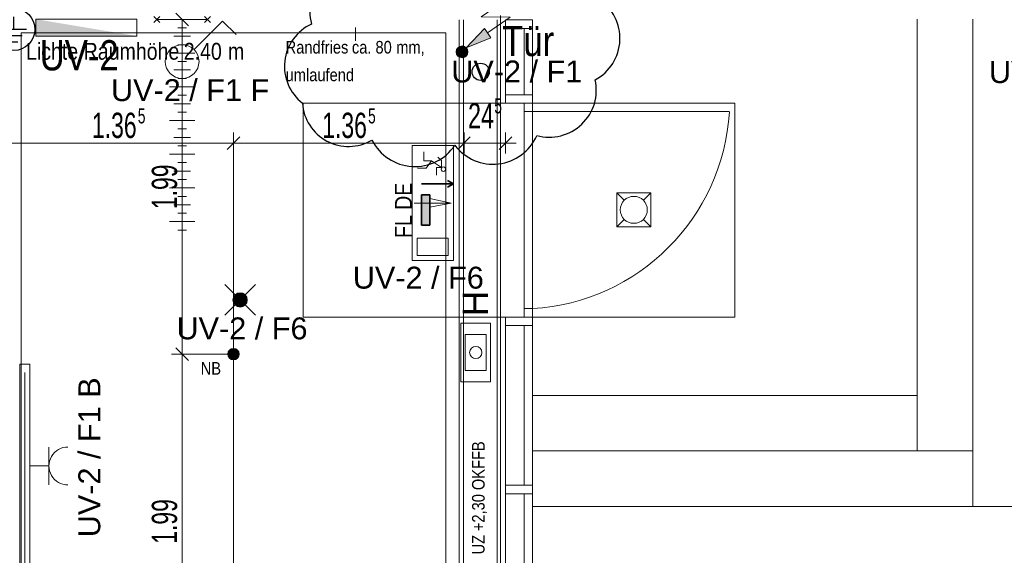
# Model space of a CAD drawing. Extents: x -321 to 526, y -52 to 542.
# Tile 30 of 56: x -84 to 33, y 150 to 214. Entities that reach past the tile are written whole.
import ezdxf
from ezdxf.lldxf.tags import DXFTag

# ---------------------------------------------------------------- set-up
doc = ezdxf.new("R2010")
doc.units = 0
doc.layers.get('0').update_dxf_attribs({"lineweight": 35})
for name, color, linetype, lineweight, true_color in [('Bereich UV2', 3, 'Continuous', 18, 0x00ff00), ('E_444_Unterverteiler', 1, 'Continuous', 18, 0xff0000), ('E_445_Allgemeinbeleuchtung', 7, 'Continuous', 18, 0xf7d209), ('E_445_Sicherheitsbeleuchtung_SiBel', 7, 'Continuous', 18, 0x009900), ('E_446_Ringender', 1, 'Continuous', 25, 0xff0000), ('E_449_Niederspannungsinstallationen_Elektro', 1, 'Continuous', 18, 0xff0000), ('E_449_Niederspannungsinstallationen_Schalter', 1, 'Continuous', 18, 0xff0000), ('E_449_Niederspannungsinstallationen_Stromkreise', 1, 'Continuous', 25, 0xff0000), ('E_449_Text-Allg', 1, 'Continuous', 25, 0xff0000), ('E_456_BMA_Endgeräte', 7, 'Continuous', 18, 0x993300)]:
    doc.layers.add(name, color=color, linetype=linetype, lineweight=lineweight, true_color=true_color)
for name, color, linetype, lineweight in [('D-501 Deckenspiegel Beleuchtung_BM_PM_NB', 7, 'Continuous', 25), ('D-501 Deckenspiegel Gebäude', 7, 'Continuous', 25), ('D-501 Deckenspiegel Text_Maß', 7, 'Continuous', 25)]:
    doc.layers.add(name, color=color, linetype=linetype, lineweight=lineweight)
doc.layers.add('E_Hilfslinie', color=2, linetype='Continuous', lineweight=13, true_color=0xffff00, plot=False)
doc.styles.get("Standard").update_dxf_attribs({"font": 'arial.ttf'})
tags = doc.linetypes.add('ALL_S14', pattern=[0.1, 0.05, -0.05]).pattern_tags.tags
tags[6:7] = [DXFTag(74, 4), DXFTag(75, 0), DXFTag(340, '0'), DXFTag(46, 1.0), DXFTag(50, 0.0), DXFTag(44, 0.0), DXFTag(45, 0.0)]
tags[4:5] = [DXFTag(74, 4), DXFTag(75, 0), DXFTag(340, '0'), DXFTag(46, 1.0), DXFTag(50, 0.0), DXFTag(44, 0.0), DXFTag(45, 0.0)]
tags = doc.linetypes.add('PUNKT2_S9', pattern=[0.025, 0, -0.025]).pattern_tags.tags
tags[6:7] = [DXFTag(74, 4), DXFTag(75, 0), DXFTag(340, '0'), DXFTag(46, 1.0), DXFTag(50, 0.0), DXFTag(44, 0.0), DXFTag(45, 0.0)]
tags[4:5] = [DXFTag(74, 4), DXFTag(75, 0), DXFTag(340, '0'), DXFTag(46, 1.0), DXFTag(50, 0.0), DXFTag(44, 0.0), DXFTag(45, 0.0)]
tags = doc.linetypes.add('VERDECKT2_S2', pattern=[0.135, 0.1, -0.035]).pattern_tags.tags
tags[6:7] = [DXFTag(74, 4), DXFTag(75, 0), DXFTag(340, '0'), DXFTag(46, 1.0), DXFTag(50, 0.0), DXFTag(44, 0.0), DXFTag(45, 0.0)]
tags[4:5] = [DXFTag(74, 4), DXFTag(75, 0), DXFTag(340, '0'), DXFTag(46, 1.0), DXFTag(50, 0.0), DXFTag(44, 0.0), DXFTag(45, 0.0)]

# ---------------------------------------------------------------- blocks, each defined once
blk = doc.blocks.new('Referenz-A07MYS7IRK', base_point=(-281.01, -47.12))
at = {"layer": 'D-501 Deckenspiegel Beleuchtung_BM_PM_NB', "color": 0, "lineweight": 35}
for p, q in [((-36.57, 194.16), (-32.77, 194.16)), ((-32.77, 194.16), (-33.46, 194.56)), ((-32.77, 194.16), (-33.46, 193.76)), ((-36.57, 189.24), (-36.57, 192.84)), ((-36.57, 192.84), (-35.57, 192.84)), ((-35.57, 192.84), (-35.57, 189.24)), ((-35.57, 189.24), (-36.57, 189.24))]:
    blk.add_line(p, q, dxfattribs=at)
at = {"layer": 'D-501 Deckenspiegel Beleuchtung_BM_PM_NB', "color": 0, "lineweight": 13}
blk.add_circle((-58.85, 173.95), 0.68, dxfattribs=at)
at = {"layer": 'D-501 Deckenspiegel Beleuchtung_BM_PM_NB', "color": 0, "lineweight": 35}
for points in [[(-36.57, 189.24), (-36.57, 192.84), (-35.57, 189.24)], [(-35.57, 189.24), (-36.57, 192.84), (-35.57, 192.84)]]:
    blk.add_solid(points, dxfattribs=at)
at = {"layer": 'D-501 Deckenspiegel Beleuchtung_BM_PM_NB', "color": 0, "lineweight": 13}
for points in [[(-59.52, 173.83), (-59.53, 173.95), (-59.52, 174.07)], [(-59.49, 173.72), (-59.52, 174.07), (-59.49, 174.18)], [(-59.52, 173.83), (-59.52, 174.07), (-59.49, 173.72)], [(-59.44, 173.61), (-59.49, 174.18), (-59.44, 174.29)], [(-59.49, 173.72), (-59.49, 174.18), (-59.44, 173.61)], [(-59.37, 173.51), (-59.44, 174.29), (-59.37, 174.39)], [(-59.44, 173.61), (-59.44, 174.29), (-59.37, 173.51)], [(-59.28, 173.43), (-59.37, 174.39), (-59.28, 174.47)], [(-59.37, 173.51), (-59.37, 174.39), (-59.28, 173.43)], [(-59.19, 173.36), (-59.28, 174.47), (-59.19, 174.54)], [(-59.28, 173.43), (-59.28, 174.47), (-59.19, 173.36)], [(-59.08, 173.31), (-59.19, 174.54), (-59.08, 174.59)], [(-59.19, 173.36), (-59.19, 174.54), (-59.08, 173.31)], [(-58.97, 173.28), (-59.08, 174.59), (-58.97, 174.62)], [(-59.08, 173.31), (-59.08, 174.59), (-58.97, 173.28)], [(-58.85, 173.27), (-58.97, 174.62), (-58.85, 174.63)], [(-58.97, 173.28), (-58.97, 174.62), (-58.85, 173.27)], [(-58.85, 173.27), (-58.85, 174.63), (-58.73, 173.28)], [(-58.73, 173.28), (-58.85, 174.63), (-58.73, 174.62)], [(-58.73, 173.28), (-58.73, 174.62), (-58.61, 173.31)], [(-58.61, 173.31), (-58.73, 174.62), (-58.61, 174.59)], [(-58.61, 173.31), (-58.61, 174.59), (-58.51, 173.36)], [(-58.51, 173.36), (-58.61, 174.59), (-58.51, 174.54)], [(-58.51, 173.36), (-58.51, 174.54), (-58.41, 173.43)], [(-58.41, 173.43), (-58.51, 174.54), (-58.41, 174.47)], [(-58.41, 173.43), (-58.41, 174.47), (-58.33, 173.51)], [(-58.33, 173.51), (-58.41, 174.47), (-58.33, 174.39)], [(-58.33, 173.51), (-58.33, 174.39), (-58.26, 173.61)], [(-58.26, 173.61), (-58.33, 174.39), (-58.26, 174.29)], [(-58.26, 173.61), (-58.26, 174.29), (-58.21, 173.72)], [(-58.21, 173.72), (-58.26, 174.29), (-58.21, 174.18)], [(-58.21, 173.72), (-58.21, 174.18), (-58.18, 173.83)], [(-58.18, 173.83), (-58.21, 174.18), (-58.18, 174.07)], [(-58.18, 173.83), (-58.18, 174.07), (-58.17, 173.95)]]:
    blk.add_solid(points, dxfattribs=at)
at = {"layer": 'D-501 Deckenspiegel Gebäude', "color": 0, "lineweight": 18}
for p, q in [((-32.07, 14.9), (-32.07, 213.61)), ((-84.02, 16.86), (-84.02, 212.07)), ((-84.02, 212.07), (-33.67, 212.07)), ((-33.67, 16.86), (-33.67, 212.07))]:
    blk.add_line(p, q, dxfattribs=at)
at = {"layer": 'D-501 Deckenspiegel Gebäude', "color": 0, "linetype": 'ALL_S14', "lineweight": 13, "ltscale": 0.13}
for p, q in [((-31.57, 11.7), (-31.57, 213.61)), ((-27.57, 11.66), (-27.57, 213.61))]:
    blk.add_line(p, q, dxfattribs=at)
at = {"layer": 'D-501 Deckenspiegel Gebäude', "color": 0, "lineweight": 13}
for p, q in [((-23.37, 213.61), (-26.57, 213.61)), ((-26.57, 203.74), (-26.57, 213.61)), ((-23.37, 212.61), (-26.57, 212.61)), ((-24.38, 204.74), (-24.38, 212.61)), ((-23.37, 202.74), (-23.37, 213.61)), ((22.25, 162.45), (22.24, 213.69)), ((28.84, 155.85), (28.84, 213.69)), ((-23.37, 204.74), (-26.57, 204.74)), ((-26.57, 203.74), (-50.57, 203.74)), ((-50.57, 203.74), (-50.57, 178.34)), ((-23.37, 203.74), (-26.57, 203.74)), ((-24.38, 202.74), (-24.38, 203.74)), ((-23.37, 203.74), (-24.38, 203.74)), ((-23.37, 203.74), (0.63, 203.74)), ((0.63, 203.74), (0.63, 178.34)), ((-24.38, 202.74), (-24.38, 181.38)), ((-23.37, 202.74), (-24.38, 202.74)), ((-23.37, 202.74), (-23.37, 178.31)), ((-23.37, 202.74), (-0.03, 202.74)), ((-24.38, 181.54), (-24.38, 178.34)), ((-23.37, 179.34), (-24.38, 179.34)), ((-50.57, 178.34), (-26.57, 178.34)), ((-23.37, 178.34), (-26.57, 178.34)), ((-26.57, 48.74), (-26.57, 178.34)), ((0.63, 178.34), (-23.37, 178.34)), ((-23.37, 47.74), (-23.37, 178.31)), ((-23.37, 177.34), (-26.57, 177.34)), ((-24.38, 158.38), (-24.38, 177.34)), ((-23.37, 169.05), (22.24, 169.05)), ((-23.37, 162.45), (28.84, 162.45)), ((-23.37, 158.38), (-26.57, 158.38)), ((-23.37, 157.38), (-26.57, 157.38)), ((-24.38, 138.43), (-24.38, 157.38)), ((-23.37, 155.85), (35.44, 155.85))]:
    blk.add_line(p, q, dxfattribs=at)
at = {"layer": 'D-501 Deckenspiegel Gebäude', "color": 0, "linetype": 'VERDECKT2_S2', "lineweight": 13, "ltscale": 0.13}
for p, q in [((-13.37, 193.07), (-9.37, 193.07)), ((-13.37, 193.07), (-13.37, 189.07)), ((-13.37, 193.07), (-12.5, 192.2)), ((-9.37, 193.07), (-10.24, 192.2)), ((-9.37, 193.07), (-9.37, 189.07)), ((-12.5, 189.94), (-13.37, 189.07)), ((-10.24, 189.94), (-9.37, 189.07)), ((-9.37, 189.07), (-13.37, 189.07))]:
    blk.add_line(p, q, dxfattribs=at)
at = {"layer": 'D-501 Deckenspiegel Gebäude', "color": 0, "lineweight": -2}
blk.add_circle((-29.54, 207.46), 1.02, dxfattribs=at)
at = {"layer": 'D-501 Deckenspiegel Gebäude', "color": 0, "linetype": 'VERDECKT2_S2', "lineweight": 13, "ltscale": 0.13}
blk.add_circle((-11.37, 191.07), 1.6, dxfattribs=at)
at = {"layer": 'D-501 Deckenspiegel Gebäude', "color": 0, "lineweight": 13}
blk.add_ellipse((-24.87, 204.17), major_axis=(1.5, -24.83), ratio=1, start_param=0, end_param=1.450506, dxfattribs=at)
at = {"layer": 'D-501 Deckenspiegel Text_Maß', "color": 0, "lineweight": 13}
for p, q in [((-64.19, 212.92), (-65.69, 214.42)), ((-64.94, 173.95), (-64.94, 213.67)), ((-44.39, 211.14), (-44.39, 212.73)), ((-59.6, 198.25), (-58.1, 199.75)), ((-58.85, 199), (-58.85, 200.25)), ((-32.26, 198.25), (-30.76, 199.75)), ((-31.51, 199), (-31.51, 200.25)), ((-27.32, 198.25), (-25.82, 199.75)), ((-26.57, 199), (-26.57, 200.25)), ((-86.12, 199), (-58.85, 199)), ((-58.85, 199), (-58.85, 197.75)), ((-58.85, 199), (-31.51, 199)), ((-31.51, 199), (-31.51, 197.75)), ((-31.51, 199), (-26.57, 199)), ((-26.57, 199), (-26.57, 197.75)), ((-26.57, 199), (-25.32, 199)), ((-64.19, 173.2), (-65.69, 174.7)), ((-64.94, 173.95), (-66.19, 173.95)), ((-64.94, 173.95), (-63.69, 173.95)), ((-64.94, 134.23), (-64.94, 173.95))]:
    blk.add_line(p, q, dxfattribs=at)
at = {"layer": 'D-501 Deckenspiegel Text_Maß', "color": 0, "linetype": 'PUNKT2_S9', "lineweight": 13, "ltscale": 0.13}
for p, q in [((-58.85, 199), (-58.85, 54.79)), ((-64.94, 173.95), (-58.85, 173.95))]:
    blk.add_line(p, q, dxfattribs=at)
at = {"layer": 'D-501 Deckenspiegel Beleuchtung_BM_PM_NB', "color": 0, "lineweight": 18, "char_height": 2, "attachment_point": 1, "rotation": 90}
for s, insert in [('{\\W0.83;\\fArial;DE}', (-39.7, 191.07)), ('{\\W0.83;\\fArial;FL}', (-39.7, 187.73))]:
    blk.add_mtext(s, dxfattribs=dict(at, insert=insert))
at = {"layer": 'D-501 Deckenspiegel Beleuchtung_BM_PM_NB', "color": 0, "lineweight": 13, "insert": (-62.74, 173), "char_height": 1.5, "attachment_point": 1}
blk.add_mtext('{\\W0.83;\\fArial;NB}', dxfattribs=at)
at = {"layer": 'D-501 Deckenspiegel Text_Maß', "color": 0, "lineweight": 18, "char_height": 2, "attachment_point": 1}
for s, insert in [('{\\W0.83;\\fArial;Lichte}', (-83.46, 210.89)), ('{\\W0.83;\\fArial;Raumhöhe}', (-76.62, 210.89)), ('{\\W0.83;\\fArial;2.40}', (-64.75, 210.89)), ('{\\W0.83;\\fArial;m}', (-59.51, 210.89))]:
    blk.add_mtext(s, dxfattribs=dict(at, insert=insert))
at = {"layer": 'D-501 Deckenspiegel Text_Maß', "color": 0, "lineweight": 13, "char_height": 1.5, "attachment_point": 1}
for s, insert in [('{\\W0.83;\\fArial;Randfries}', (-52.67, 211.12)), ('{\\W0.83;\\fArial;ca.}', (-44.81, 211.12)), ('{\\W0.83;\\fArial;80}', (-42.01, 211.12)), ('{\\W0.83;\\fArial;mm,}', (-39.55, 211.12)), ('{\\W0.83;\\fArial;umlaufend}', (-52.67, 207.84))]:
    blk.add_mtext(s, dxfattribs=dict(at, insert=insert))
at = {"layer": 'D-501 Deckenspiegel Text_Maß', "color": 0, "lineweight": -2, "attachment_point": 1}
for s, insert, char_height in [('{\\W0.66;\\fArial;24}', (-31.03, 203.75), 3), ('{\\W0.65;\\fArial;5}', (-27.92, 204.32), 1.8), ('{\\W0.65;\\fArial;1.36}', (-75.64, 202.6), 3), ('{\\W0.65;\\fArial;5}', (-70.2, 203.13), 1.8), ('{\\W0.65;\\fArial;1.36}', (-48.33, 202.6), 3), ('{\\W0.65;\\fArial;5}', (-42.89, 203.13), 1.8)]:
    blk.add_mtext(s, dxfattribs=dict(at, insert=insert, char_height=char_height))
at = {"layer": 'D-501 Deckenspiegel Text_Maß', "color": 0, "lineweight": -2, "char_height": 3, "attachment_point": 1, "rotation": 90}
for insert in [(-68.54, 191.15), (-68.54, 151.43)]:
    blk.add_mtext('{\\W0.65;\\fArial;1.99}', dxfattribs=dict(at, insert=insert))
at = {"layer": 'D-501 Deckenspiegel Text_Maß', "color": 0, "lineweight": 13, "char_height": 1.5, "attachment_point": 1, "rotation": 90}
for s, insert in [('{\\W0.83;\\fArial;OKFFB}', (-30.56, 157.8)), ('{\\W0.83;\\fArial;+2,30}', (-30.56, 152.93)), ('{\\W0.83;\\fArial;UZ}', (-30.56, 150.17))]:
    blk.add_mtext(s, dxfattribs=dict(at, insert=insert))
blk = doc.blocks.new('Verteiler-A07MYS7QRK', base_point=(-82.31, 211.7))
at = {"color": 0, "linetype": 'ByBlock', "lineweight": -2, "ltscale": 0.18}
for p, q in [((-82.31, 213.7), (-82.31, 211.7)), ((-70.31, 213.7), (-82.31, 213.7)), ((-70.31, 211.7), (-70.31, 213.7)), ((-82.31, 211.7), (-70.31, 211.7))]:
    blk.add_line(p, q, dxfattribs=at)
blk.add_solid([(-82.31, 213.7), (-82.31, 211.7), (-70.31, 211.7)], dxfattribs=at)
blk = doc.blocks.new('MText-A07MYS7SRK', base_point=(-81.83, 207.62))
at = {"color": 0, "linetype": 'ByBlock', "lineweight": -2, "ltscale": 0.25, "insert": (-81.83, 211.21), "char_height": 3.5892, "attachment_point": 1}
blk.add_mtext('{\\fArial Narrow;UV-2}', dxfattribs=at)
blk = doc.blocks.new('Polylinie-A07MYS7WRK', base_point=(-163.55, 14.21))
at = {"color": 0, "linetype": 'ByBlock', "lineweight": -2, "ltscale": 0.18}
blk.add_line((-27.18, 214.14), (-27.18, 14.21), dxfattribs=at)
blk = doc.blocks.new('T5 1-flammig 21W-A07MYS82RK', base_point=(-84.19, 15.31))
at = {"color": 0, "lineweight": -2}
for p, q in [((-84.19, 15.31), (-84.19, 172.75)), ((-82.99, 172.75), (-84.19, 172.75)), ((-84.19, 16.34), (-84.19, 171.73)), ((-83.59, 16.31), (-83.59, 171.75)), ((-82.99, 15.31), (-82.99, 172.75)), ((-82.99, 16.34), (-82.99, 171.73))]:
    blk.add_line(p, q, dxfattribs=at)
blk = doc.blocks.new('Blockreferenz-A07MYSBCRK', base_point=(-31.87, 170.66))
at = {"color": 0, "lineweight": -2}
for p, q in [((-31.87, 170.66), (-31.87, 177.61)), ((-31.87, 177.61), (-28.37, 177.61)), ((-28.37, 177.61), (-28.37, 170.66)), ((-31.37, 176.27), (-28.87, 176.27)), ((-31.37, 172), (-31.37, 176.27)), ((-28.87, 176.27), (-28.87, 172)), ((-28.87, 172), (-31.37, 172)), ((-28.37, 170.66), (-31.87, 170.66))]:
    blk.add_line(p, q, dxfattribs=at)
blk.add_circle((-30.12, 174.14), 0.728, dxfattribs=at)
at = {"color": 0, "lineweight": -2, "insert": (-31.66, 178.44), "char_height": 3, "attachment_point": 1, "rotation": 90}
blk.add_mtext('{\\fArial;H}', dxfattribs=at)
blk = doc.blocks.new('Steckdose -A07MYSDQRK', base_point=(-82.99, 158.42))
at = {"color": 0, "lineweight": -2}
for p, q in [((-80.74, 158.42), (-80.74, 162.92)), ((-80.74, 160.67), (-82.99, 160.67))]:
    blk.add_line(p, q, dxfattribs=at)
blk.add_ellipse((-78.49, 160.67), major_axis=(0, 2.25), ratio=1, start_param=0, end_param=3.141593, dxfattribs=at)
blk = doc.blocks.new('Blockreferenz-A07MYSDYRK', base_point=(-59.88, 178.57))
at = {"color": 0, "linetype": 'ByBlock', "lineweight": -2, "ltscale": 0.18}
for p, q in [((-56.24, 182.2), (-59.88, 178.57)), ((-56.24, 178.57), (-59.88, 182.2))]:
    blk.add_line(p, q, dxfattribs=at)
blk.add_circle((-58.06, 180.38), 0.85, dxfattribs=at)
for points in [[(-58.66, 180.99), (-57.46, 180.99), (-58.58, 181.06)], [(-58.58, 181.06), (-57.54, 181.06), (-58.48, 181.12)], [(-58.58, 181.06), (-57.46, 180.99), (-57.54, 181.06)], [(-58.48, 181.12), (-57.63, 181.12), (-58.38, 181.17)], [(-58.48, 181.12), (-57.54, 181.06), (-57.63, 181.12)], [(-58.38, 181.17), (-57.73, 181.17), (-58.28, 181.21)], [(-58.38, 181.17), (-57.63, 181.12), (-57.73, 181.17)], [(-58.28, 181.21), (-57.84, 181.21), (-58.17, 181.23)], [(-58.28, 181.21), (-57.73, 181.17), (-57.84, 181.21)], [(-58.17, 181.23), (-57.84, 181.21), (-57.95, 181.23)], [(-58.17, 181.23), (-57.95, 181.23), (-58.06, 181.23)], [(-58.91, 180.38), (-58.06, 180.38), (-58.9, 180.52)], [(-58.9, 180.25), (-58.19, 180.25), (-58.91, 180.38)], [(-58.91, 180.38), (-58.19, 180.25), (-58.06, 180.38)], [(-58.9, 180.52), (-58.19, 180.52), (-58.87, 180.65)], [(-58.9, 180.52), (-58.06, 180.38), (-58.19, 180.52)], [(-58.87, 180.12), (-58.32, 180.12), (-58.9, 180.25)], [(-58.9, 180.25), (-58.32, 180.12), (-58.19, 180.25)], [(-58.87, 180.65), (-58.32, 180.65), (-58.82, 180.77)], [(-58.87, 180.65), (-58.19, 180.52), (-58.32, 180.65)], [(-58.82, 180), (-58.44, 180), (-58.87, 180.12)], [(-58.87, 180.12), (-58.44, 180), (-58.32, 180.12)], [(-58.82, 180.77), (-58.44, 180.77), (-58.75, 180.88)], [(-58.82, 180.77), (-58.32, 180.65), (-58.44, 180.77)], [(-58.75, 179.88), (-58.56, 179.88), (-58.82, 180)], [(-58.82, 180), (-58.56, 179.88), (-58.44, 180)], [(-58.75, 180.88), (-58.56, 180.88), (-58.66, 180.99)], [(-58.75, 180.88), (-58.44, 180.77), (-58.56, 180.88)], [(-58.75, 179.88), (-58.66, 179.78), (-58.56, 179.88)], [(-58.32, 180.65), (-57.8, 180.65), (-58.66, 180.99)], [(-58.66, 180.99), (-57.8, 180.65), (-57.46, 180.99)], [(-58.66, 179.78), (-57.46, 179.78), (-58.06, 180.38)], [(-58.19, 180.52), (-57.92, 180.52), (-58.32, 180.65)], [(-58.32, 180.65), (-57.92, 180.52), (-57.8, 180.65)], [(-58.19, 180.52), (-58.06, 180.38), (-57.92, 180.52)], [(-58.06, 180.38), (-57.21, 180.38), (-57.92, 180.52)], [(-57.92, 180.25), (-57.22, 180.25), (-58.06, 180.38)], [(-58.06, 180.38), (-57.22, 180.25), (-57.21, 180.38)], [(-57.92, 180.52), (-57.22, 180.52), (-57.8, 180.65)], [(-57.92, 180.52), (-57.21, 180.38), (-57.22, 180.52)], [(-57.8, 180.12), (-57.25, 180.12), (-57.92, 180.25)], [(-57.92, 180.25), (-57.25, 180.12), (-57.22, 180.25)], [(-57.8, 180.65), (-57.25, 180.65), (-57.67, 180.77)], [(-57.8, 180.65), (-57.22, 180.52), (-57.25, 180.65)], [(-57.67, 180), (-57.3, 180), (-57.8, 180.12)], [(-57.8, 180.12), (-57.3, 180), (-57.25, 180.12)], [(-57.67, 180.77), (-57.3, 180.77), (-57.56, 180.88)], [(-57.67, 180.77), (-57.25, 180.65), (-57.3, 180.77)], [(-57.56, 179.88), (-57.37, 179.88), (-57.67, 180)], [(-57.67, 180), (-57.37, 179.88), (-57.3, 180)], [(-57.56, 180.88), (-57.37, 180.88), (-57.46, 180.99)], [(-57.56, 180.88), (-57.3, 180.77), (-57.37, 180.88)], [(-57.56, 179.88), (-57.46, 179.78), (-57.37, 179.88)], [(-58.58, 179.71), (-57.54, 179.71), (-58.66, 179.78)], [(-58.66, 179.78), (-57.54, 179.71), (-57.46, 179.78)], [(-58.48, 179.65), (-57.63, 179.65), (-58.58, 179.71)], [(-58.58, 179.71), (-57.63, 179.65), (-57.54, 179.71)], [(-58.38, 179.6), (-57.73, 179.6), (-58.48, 179.65)], [(-58.48, 179.65), (-57.73, 179.6), (-57.63, 179.65)], [(-58.28, 179.56), (-57.84, 179.56), (-58.38, 179.6)], [(-58.38, 179.6), (-57.84, 179.56), (-57.73, 179.6)], [(-58.17, 179.54), (-57.95, 179.54), (-58.28, 179.56)], [(-58.28, 179.56), (-57.95, 179.54), (-57.84, 179.56)], [(-58.17, 179.54), (-58.06, 179.53), (-57.95, 179.54)]]:
    blk.add_solid(points, dxfattribs=at)
blk = doc.blocks.new('Potentialausgleich-A07MYSE8RK', base_point=(-87.41, 209.99))
at = {"color": 0, "linetype": 'ByBlock', "lineweight": -2, "ltscale": 0.25}
for p, q in [((-84.91, 212.49), (-84.91, 213.99)), ((-83.41, 212.49), (-86.41, 212.49)), ((-83.91, 211.74), (-85.91, 211.74)), ((-84.41, 210.99), (-85.41, 210.99))]:
    blk.add_line(p, q, dxfattribs=at)
blk.add_circle((-84.91, 212.49), 2.5, dxfattribs=at)
blk = doc.blocks.new('Bauteilbeschriftung-A07MYSHWRK', base_point=(-77.25, 151.34))
at = {"color": 0, "linetype": 'ByBlock', "lineweight": -2, "ltscale": 0.25, "insert": (-77.25, 152.21), "char_height": 2.6, "attachment_point": 1, "rotation": 90}
blk.add_mtext('{\\fArial;UV-2 / F1 B}', dxfattribs=at)
blk = doc.blocks.new('Bauteilbeschriftung-A07MYSK0RK', base_point=(-45.56, 181.72))
at = {"color": 0, "linetype": 'ByBlock', "lineweight": -2, "ltscale": 0.25, "insert": (-44.7, 184.32), "char_height": 2.6, "attachment_point": 1}
blk.add_mtext('{\\fArial;UV-2 / F6}', dxfattribs=at)
blk = doc.blocks.new('Bauteilbeschriftung-A07MYSK2RK', base_point=(-66.48, 175.7))
at = {"color": 0, "linetype": 'ByBlock', "lineweight": -2, "ltscale": 0.25, "insert": (-65.61, 178.3), "char_height": 2.6, "attachment_point": 1}
blk.add_mtext('{\\fArial;UV-2 / F6}', dxfattribs=at)
blk = doc.blocks.new('Bauteilbeschriftung-A07MYSKCRK', base_point=(29.88, 206.12))
at = {"color": 0, "linetype": 'ByBlock', "lineweight": -2, "ltscale": 0.25, "insert": (30.75, 208.72), "char_height": 2.6, "attachment_point": 1}
blk.add_mtext('{\\fArial;UV-Allg. / F6}', dxfattribs=at)
blk = doc.blocks.new('Elektroanschluß-A07MYSLMRK', base_point=(-32.44, 209.12))
at = {"lineweight": -2}
blk.add_hatch(color=0, dxfattribs=at).paths.add_polyline_path([(-31.1, 209.53), (-31.06, 209.78), (-31.13, 210.18), (-31.19, 210.27), (-31.45, 210.44), (-31.68, 210.51), (-31.98, 210.48), (-32.21, 210.34), (-32.37, 210.12), (-32.44, 209.82), (-32.42, 209.62), (-32.18, 209.27), (-31.82, 209.12), (-31.49, 209.15), (-31.25, 209.32)])
at = {"color": 0, "lineweight": -2}
for p, q in [((-24.05, 217.74), (-29.48, 213.96)), ((-29.48, 213.96), (-26.02, 213.94)), ((-26.02, 213.94), (-28.72, 212.07)), ((-31.25, 210.31), (-29.07, 212.6)), ((-29.07, 212.6), (-28.72, 212.07)), ((-28.32, 211.48), (-31.25, 210.31)), ((-28.72, 212.07), (-28.32, 211.48))]:
    blk.add_line(p, q, dxfattribs=at)
blk.add_circle((-31.74, 209.82), 0.7, dxfattribs=at)
blk.add_solid([(-28.32, 211.48), (-29.07, 212.6), (-31.25, 210.32)], dxfattribs=at)
blk = doc.blocks.new('MText-A07MYSLORK', base_point=(-26.99, 209.32))
at = {"color": 0, "linetype": 'ByBlock', "lineweight": -2, "ltscale": 0.25, "insert": (-26.99, 212.91), "char_height": 3.5892, "attachment_point": 1}
blk.add_mtext('{\\fArial Narrow;Tür}', dxfattribs=at)
blk = doc.blocks.new('Bauteilbeschriftung-A07MYSLQRK', base_point=(-33.89, 206.19))
at = {"color": 0, "linetype": 'ByBlock', "lineweight": -2, "ltscale": 0.25, "insert": (-33.02, 208.79), "char_height": 2.6, "attachment_point": 1}
blk.add_mtext('{\\fArial;UV-2 / F1}', dxfattribs=at)
blk = doc.blocks.new('Revisionswolke-A07MYSLSRK', base_point=(-52.81, 196.21))
at = {"color": 0, "linetype": 'ByBlock', "lineweight": -2, "ltscale": 0.25}
for centre, major_axis, end_param in [((-37.43, 218.5), (4.04, 3.94), 2.067462), ((-28.95, 218.85), (5.3, 2.12), 2.081208), ((-21.06, 216.05), (5.56, 0.04), 2.04898), ((-44.13, 214.65), (1.31, 5.53), 2.075582), ((-18.61, 211.43), (2.66, -4.93), 2.058471), ((-47.27, 208.1), (-2.33, 5.02), 2.045015), ((-21.41, 205.28), (-1.47, -5.4), 2.058281), ((-45.2, 204.09), (-5.48, -0.36), 2.034151), ((-28.07, 202.17), (-4.52, -3.44), 2.074541), ((-37.33, 201.92), (-5.1, -2.57), 2.082291)]:
    blk.add_ellipse(centre, major_axis=major_axis, ratio=1, start_param=0, end_param=end_param, dxfattribs=at)
blk = doc.blocks.new('Blockreferenz-A07MYSNYRK', base_point=(-68.3, 187.94))
at = {"color": 0, "linetype": 'ByBlock', "lineweight": -2, "ltscale": 0.13}
for p, q in [((-67.59, 214.02), (-68.3, 213.31)), ((-68.3, 214.02), (-67.59, 213.31)), ((-62.3, 214.02), (-61.59, 213.31)), ((-61.59, 214.02), (-62.3, 213.31)), ((-67.94, 213.67), (-64.94, 213.67)), ((-64.44, 212.67), (-65.44, 212.67)), ((-61.94, 213.67), (-64.94, 213.67)), ((-64.94, 213.67), (-64.94, 187.94)), ((-63.94, 211.67), (-65.94, 211.67)), ((-64.44, 210.67), (-65.44, 210.67)), ((-63.44, 209.67), (-66.44, 209.67)), ((-64.44, 208.67), (-65.44, 208.67)), ((-63.94, 207.67), (-65.94, 207.67)), ((-63.44, 205.67), (-66.44, 205.67)), ((-64.44, 206.67), (-65.44, 206.67)), ((-64.44, 204.67), (-65.44, 204.67)), ((-63.94, 203.67), (-65.94, 203.67)), ((-64.44, 202.67), (-65.44, 202.67)), ((-63.44, 201.67), (-66.44, 201.67)), ((-64.44, 200.67), (-65.44, 200.67)), ((-63.94, 199.67), (-65.94, 199.67)), ((-64.44, 198.67), (-65.44, 198.67)), ((-63.44, 197.67), (-66.44, 197.67)), ((-64.44, 196.67), (-65.44, 196.67)), ((-63.94, 195.67), (-65.94, 195.67)), ((-64.44, 194.67), (-65.44, 194.67)), ((-63.44, 193.67), (-66.44, 193.67)), ((-63.94, 191.67), (-65.94, 191.67)), ((-64.44, 192.67), (-65.44, 192.67)), ((-64.44, 190.67), (-65.44, 190.67)), ((-63.44, 189.67), (-66.44, 189.67)), ((-64.44, 188.67), (-65.44, 188.67))]:
    blk.add_line(p, q, dxfattribs=at)
blk = doc.blocks.new('S-Aus_ UP_ 1p-A07MYSO0RK', base_point=(-66.94, 206.67))
at = {"color": 0, "lineweight": -2}
for p, q in [((-63.51, 210.1), (-60.14, 213.47)), ((-60.14, 213.47), (-58.55, 211.87))]:
    blk.add_line(p, q, dxfattribs=at)
blk.add_circle((-64.94, 208.67), 2, dxfattribs=at)
blk = doc.blocks.new('Bauteilbeschriftung-A07MYSO2RK', base_point=(-74.24, 203.98))
at = {"color": 0, "linetype": 'ByBlock', "lineweight": -2, "ltscale": 0.25, "insert": (-73.38, 206.58), "char_height": 2.6, "attachment_point": 1}
blk.add_mtext('{\\fArial;UV-2 / F1 F}', dxfattribs=at)
blk = doc.blocks.new('RZL-Oben_ 1-seitig-A07MYSPERK', base_point=(-37.67, 185.04))
at = {"color": 0, "linetype": 'ByBlock', "lineweight": -2, "ltscale": 0.18}
for p, q in [((-37.67, 198.72), (-37.67, 185.04)), ((-32.77, 198.72), (-37.67, 198.72)), ((-32.77, 198.72), (-32.77, 185.04)), ((-36.26, 196.89), (-36.26, 197.94)), ((-35.35, 196.89), (-36.26, 196.89)), ((-35.99, 196), (-35.35, 196.89)), ((-35.35, 196.89), (-34.16, 196.1)), ((-34.16, 196.92), (-34.62, 197.31)), ((-34.16, 196.1), (-34.16, 196.92)), ((-37.01, 196), (-35.99, 196)), ((-34.16, 196.1), (-34.78, 196.1)), ((-34.78, 196.1), (-34.78, 195.19)), ((-37.42, 191.88), (-33.02, 191.88)), ((-33.02, 191.88), (-35.57, 192.4)), ((-35.57, 191.37), (-35.57, 192.4)), ((-33.02, 191.88), (-35.57, 191.37)), ((-37.07, 187.7), (-37.07, 185.64)), ((-33.37, 187.7), (-37.07, 187.7)), ((-33.37, 187.7), (-33.37, 185.64)), ((-32.77, 185.04), (-37.67, 185.04)), ((-33.37, 185.64), (-37.07, 185.64))]:
    blk.add_line(p, q, dxfattribs=at)
for major_axis in [(0, 0.272), (0, -0.272)]:
    blk.add_ellipse((-33.96, 195.9), major_axis=major_axis, ratio=1, start_param=0, end_param=3.141593, dxfattribs=at)

msp = doc.modelspace()

# ---------------------------------------------------------------- block references
at = {"color": 251, "lineweight": 25, "ltscale": 0.25, "true_color": 0x585858}
msp.add_blockref('Referenz-A07MYS7IRK', (-281.01, -47.12), dxfattribs=at)
at = {"layer": 'Bereich UV2', "ltscale": 0.18}
msp.add_blockref('Polylinie-A07MYS7WRK', (-163.55, 14.21), dxfattribs=at)
at = {"layer": 'E_444_Unterverteiler', "ltscale": 0.18}
msp.add_blockref('Verteiler-A07MYS7QRK', (-82.31, 211.7), dxfattribs=at)
at = {"layer": 'E_445_Allgemeinbeleuchtung', "ltscale": 0.18}
msp.add_blockref('T5 1-flammig 21W-A07MYS82RK', (-84.19, 15.31), dxfattribs=at)
at = {"layer": 'E_445_Sicherheitsbeleuchtung_SiBel', "ltscale": 0.18}
for name, p in [('RZL-Oben_ 1-seitig-A07MYSPERK', (-37.67, 185.04)), ('Blockreferenz-A07MYSDYRK', (-59.88, 178.57))]:
    msp.add_blockref(name, p, dxfattribs=at)
at = {"layer": 'E_446_Ringender', "ltscale": 0.25}
msp.add_blockref('Potentialausgleich-A07MYSE8RK', (-87.41, 209.99), dxfattribs=at)
at = {"layer": 'E_449_Niederspannungsinstallationen_Elektro', "linetype": 'Continuous', "ltscale": 0.18}
msp.add_blockref('Elektroanschluß-A07MYSLMRK', (-32.44, 209.12), dxfattribs=at)
at = {"layer": 'E_449_Niederspannungsinstallationen_Elektro', "color": 1, "linetype": 'Continuous', "ltscale": 0.18, "true_color": 0xff0000}
msp.add_blockref('Steckdose -A07MYSDQRK', (-82.99, 158.42), dxfattribs=at)
at = {"layer": 'E_449_Niederspannungsinstallationen_Schalter', "linetype": 'Continuous', "ltscale": 0.18}
msp.add_blockref('S-Aus_ UP_ 1p-A07MYSO0RK', (-66.94, 206.67), dxfattribs=at)
at = {"layer": 'E_449_Niederspannungsinstallationen_Stromkreise', "ltscale": 0.25}
for name, p in [('Revisionswolke-A07MYSLSRK', (-52.81, 196.21)), ('Bauteilbeschriftung-A07MYSLQRK', (-33.89, 206.19)), ('Bauteilbeschriftung-A07MYSKCRK', (29.88, 206.12)), ('Bauteilbeschriftung-A07MYSO2RK', (-74.24, 203.98)), ('Bauteilbeschriftung-A07MYSK0RK', (-45.56, 181.72)), ('Bauteilbeschriftung-A07MYSK2RK', (-66.48, 175.7)), ('Bauteilbeschriftung-A07MYSHWRK', (-77.25, 151.34))]:
    msp.add_blockref(name, p, dxfattribs=at)
at = {"layer": 'E_449_Text-Allg', "ltscale": 0.25}
for name, p in [('MText-A07MYSLORK', (-26.99, 209.32)), ('MText-A07MYS7SRK', (-81.83, 207.62))]:
    msp.add_blockref(name, p, dxfattribs=at)
at = {"layer": 'E_456_BMA_Endgeräte', "ltscale": 0.18}
msp.add_blockref('Blockreferenz-A07MYSBCRK', (-31.87, 170.66), dxfattribs=at)
at = {"layer": 'E_Hilfslinie', "ltscale": 0.13}
msp.add_blockref('Blockreferenz-A07MYSNYRK', (-68.3, 187.94), dxfattribs=at)

doc.saveas('drawing.dxf')
